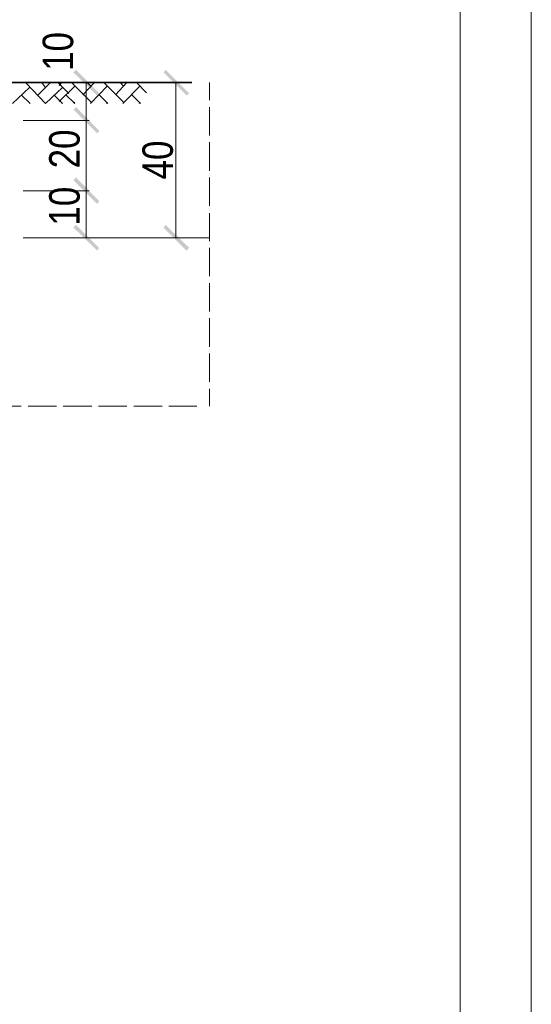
# Model space of a CAD drawing. Header units: inches. Extents: x 478 to 688, y 18 to 315.
# Tile 7 of 8: x 638 to 688, y 152 to 249. Entities that reach past the tile are written whole.
import ezdxf

# ---------------------------------------------------------------- set-up
doc = ezdxf.new("R2010")
doc.units = ezdxf.units.IN
doc.header["$MEASUREMENT"] = 0
doc.layers.get('0').update_dxf_attribs({"linetype": 'CONTINUOUS', "lineweight": 9})
doc.layers.get('Defpoints').update_dxf_attribs({"linetype": 'CONTINUOUS'})
for name, color, linetype, lineweight in [('_II_Tabelki i ramki', 7, 'CONTINUOUS', 18), ('H', 7, 'CONTINUOUS', 30), ('P', 7, 'CONTINUOUS', 30)]:
    doc.layers.add(name, color=color, linetype=linetype, lineweight=lineweight)
doc.styles.add('Arial Narrow', font='ARIALN.TTF', dxfattribs={"height": 3.5})

msp = doc.modelspace()

# ---------------------------------------------------------------- hatches: boundary and pattern name
at = {"layer": 'H', "linetype": 'Continuous', "lineweight": 5}
for points in [[(643.294, 244.044), (643.028, 243.777), (645.561, 241.711)], [(643.028, 243.777), (645.561, 241.711), (645.361, 241.511)], [(652.094, 244.044), (651.894, 243.777), (654.428, 241.711)], [(651.894, 243.777), (654.428, 241.711), (654.161, 241.511)], [(643.294, 240.377), (643.028, 240.111), (645.561, 238.044)], [(643.028, 240.111), (645.561, 238.044), (645.361, 237.777)], [(645.561, 231.111), (643.028, 233.177), (643.294, 233.444)], [(643.294, 233.444), (643.028, 233.177), (645.561, 231.111)], [(645.361, 230.844), (645.561, 231.111), (643.028, 233.177)], [(643.028, 233.177), (645.561, 231.111), (645.361, 230.844)], [(643.294, 228.777), (643.028, 228.511), (645.561, 226.511)], [(643.028, 228.511), (645.561, 226.511), (645.361, 226.244)], [(652.094, 228.777), (651.894, 228.511), (654.428, 226.511)], [(651.894, 228.511), (654.428, 226.511), (654.161, 226.244)]]:
    msp.add_hatch(color=0, dxfattribs=at).paths.add_polyline_path(points)

# ---------------------------------------------------------------- linework, layer by layer
at = {"layer": '_II_Tabelki i ramki', "lineweight": 18}
msp.add_line((681.093, 24.749), (681.093, 307.749), dxfattribs=at)
at = {"layer": 'Defpoints', "lineweight": 9}
msp.add_lwpolyline([(688.093, 17.749), (688.093, 314.749), (478.093, 314.749), (478.093, 17.749)], close=True, dxfattribs=at)
at = {"layer": 'P', "color": 0, "linetype": 'Continuous', "lineweight": 35}
msp.add_lwpolyline([(654.682, 242.777), (522.282, 242.777)], dxfattribs=at)
at = {"layer": 'P', "color": 0, "linetype": 'Continuous', "lineweight": 5}
for points in [[(634.161, 242.777), (649.228, 242.777)], [(634.161, 242.777), (644.561, 242.777)], [(640.294, 240.711), (638.361, 242.711)], [(639.561, 241.577), (640.694, 242.711)], [(640.294, 242.311), (639.961, 242.711)], [(642.561, 241.711), (641.561, 242.711)], [(641.628, 242.511), (641.894, 242.777)], [(641.628, 240.911), (643.161, 242.444)], [(644.761, 240.844), (642.828, 242.777)], [(643.961, 241.577), (645.094, 242.777)], [(644.294, 242.777), (644.294, 230.044)], [(644.761, 242.444), (644.361, 242.777)], [(644.694, 240.711), (646.361, 242.444)], [(647.961, 240.844), (646.028, 242.777)], [(647.161, 241.577), (648.294, 242.777)], [(647.961, 242.444), (647.628, 242.777)], [(647.894, 240.711), (649.561, 242.444)], [(650.228, 241.777), (649.228, 242.777)], [(653.094, 242.777), (653.094, 227.511)], [(656.428, 242.777), (656.428, 241.044)], [(637.028, 240.711), (638.694, 242.311)], [(638.761, 240.711), (637.894, 241.577)], [(640.294, 240.711), (641.961, 242.311)], [(641.961, 240.711), (641.094, 241.577)], [(643.161, 240.711), (642.294, 241.577)], [(646.428, 240.711), (645.561, 241.577)], [(649.628, 240.711), (648.761, 241.577)], [(638.694, 240.711), (638.694, 240.711)], [(641.894, 240.711), (641.961, 240.711)], [(643.094, 240.711), (643.161, 240.844)], [(646.294, 240.711), (646.361, 240.844)], [(649.494, 240.711), (649.561, 240.844)], [(656.428, 240.377), (656.428, 237.577)], [(638.087, 239.044), (644.561, 239.044)], [(638.087, 239.044), (644.561, 239.044)], [(644.294, 239.044), (644.294, 232.111)], [(656.428, 236.911), (656.428, 234.111)], [(656.428, 233.444), (656.428, 230.644)], [(638.087, 232.111), (644.561, 232.111)], [(638.087, 232.111), (644.561, 232.111)], [(644.294, 232.111), (644.294, 227.511)], [(656.428, 229.911), (656.428, 227.177)], [(638.087, 227.511), (656.428, 227.511)], [(656.428, 226.511), (656.428, 223.711)], [(656.428, 223.044), (656.428, 220.244)], [(656.428, 219.577), (656.428, 216.777)], [(656.428, 216.111), (656.428, 213.311)], [(656.428, 212.644), (656.428, 210.911)], [(635.094, 210.911), (637.894, 210.911)], [(638.561, 210.911), (641.361, 210.911)], [(642.028, 210.911), (644.828, 210.911)], [(645.494, 210.911), (648.294, 210.911)], [(648.961, 210.911), (651.761, 210.911)], [(652.428, 210.911), (655.161, 210.911)]]:
    msp.add_lwpolyline(points, dxfattribs=at)

# ---------------------------------------------------------------- texts
at = {"linetype": 'Continuous', "lineweight": 5, "char_height": 3, "width": 93.59989, "attachment_point": 1, "rotation": 90, "style": 'Arial Narrow'}
for s, insert in [('10', (640, 243.941)), ('20', (640.638, 234.338)), ('40', (649.817, 233.25)), ('10', (640.638, 228.705))]:
    msp.add_mtext(s, dxfattribs=dict(at, insert=insert))
at = {"linetype": 'Continuous', "lineweight": 5, "char_height": 2.2, "attachment_point": 1, "style": 'Arial Narrow'}
for s, insert, width in [('górna warstwa podbudowy z tłucznia 0/31,5 grubości 10 cm', (560.786, 198.186), 93.59989), ('\\A1;dolna warstwa podbudowy z tłucznia 0/63 grubości 20cm', (560.786, 188.451), 107.1769), ('{\\fArial Narrow|b0|i0|c238|p34;zasypanie wykopu, po ułożeniu kanału, gruntem przepuszczalnym\\Pwykonanie i zagęszczenie gruntu warstwami nie większymi niż 25cm\\Pwg BN-72/8932-01 Roboty ziemne z zachowaniem wymaganych\\Pwskaźników zagęszczenia. }', (560.284, 168.948), 126.1546)]:
    msp.add_mtext(s, dxfattribs=dict(at, insert=insert, width=width))

doc.saveas('drawing.dxf')
